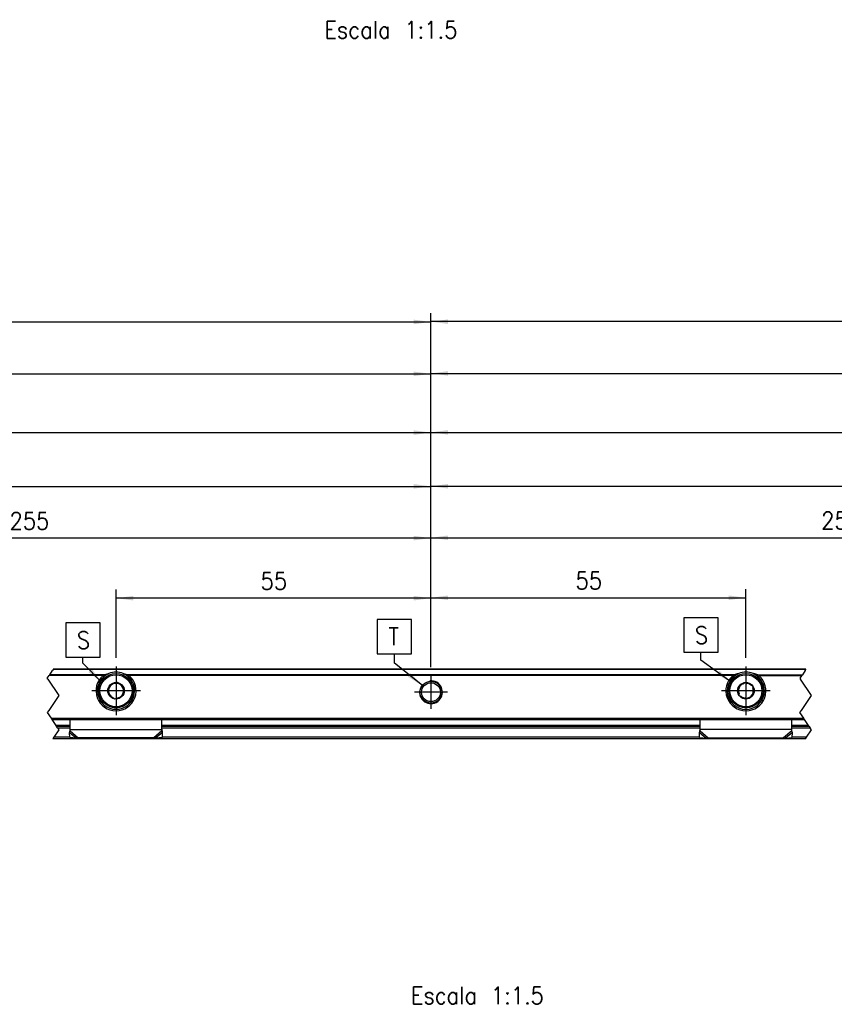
# Model space of a CAD drawing. Header units: millimetres. Extents: x -418 to 2750, y -1084 to 1393.
# Tile 18 of 74: x -20 to 75, y 187 to 302. Entities that reach past the tile are written whole.
import ezdxf

# ---------------------------------------------------------------- set-up
doc = ezdxf.new("R2010")
doc.units = ezdxf.units.MM
doc.linetypes.add('DOT_CENTER', pattern=[14, 12, -1, 0, -1])
doc.layers.add('1', color=7, linetype='Continuous')
doc.styles.add('CONVERTER_12', font='txt.shx', dxfattribs={"width": 0.9})
doc.dimstyles.new('ME10_DIM_46', dxfattribs={"dimtxt": 3, "dimasz": 3, "dimexe": 1.5, "dimexo": 1.5, "dimgap": 1.5, "dimtad": 1, "dimdsep": 46, "dimtxsty": 'CONVERTER_12', "dimsah": 1, "dimcen": 0.09, "dimclrd": 2, "dimclre": 2, "dimclrt": 2, "dimadec": 0, "dimazin": 0, "dimtfac": 1, "dimtdec": 4, "dimtix": 1, "dimtmove": 0, "dimatfit": 3, "dimfxl": 1, "dimtolj": 1, "dimtzin": 0, "dimarcsym": 0})
doc.dimstyles.new('ME10_DIM_47', dxfattribs={"dimtxt": 3, "dimasz": 3, "dimexe": 1.5, "dimexo": 1.5, "dimgap": 1.5, "dimtad": 1, "dimdsep": 46, "dimtxsty": 'CONVERTER_12', "dimsah": 1, "dimcen": 0.09, "dimclrd": 2, "dimclre": 2, "dimclrt": 2, "dimadec": 0, "dimazin": 0, "dimtfac": 1, "dimtdec": 4, "dimtix": 1, "dimtmove": 0, "dimatfit": 3, "dimfxl": 1, "dimtolj": 1, "dimtzin": 0, "dimarcsym": 0})
doc.dimstyles.new('ME10_DIM_48', dxfattribs={"dimtxt": 3, "dimasz": 3, "dimexe": 1.5, "dimexo": 1.5, "dimgap": 1.5, "dimtad": 1, "dimdsep": 46, "dimtxsty": 'CONVERTER_12', "dimsah": 1, "dimcen": 0.09, "dimclrd": 2, "dimclre": 2, "dimclrt": 2, "dimadec": 0, "dimazin": 0, "dimtfac": 1, "dimtdec": 4, "dimtix": 1, "dimtmove": 0, "dimatfit": 3, "dimfxl": 1, "dimtolj": 1, "dimtzin": 0, "dimarcsym": 0})
doc.dimstyles.new('ME10_DIM_49', dxfattribs={"dimtxt": 3, "dimasz": 3, "dimexe": 1.5, "dimexo": 1.5, "dimgap": 1.5, "dimtad": 1, "dimdsep": 46, "dimtxsty": 'CONVERTER_12', "dimsah": 1, "dimcen": 0.09, "dimclrd": 2, "dimclre": 2, "dimclrt": 2, "dimadec": 0, "dimazin": 0, "dimtfac": 1, "dimtdec": 4, "dimtix": 1, "dimtmove": 0, "dimatfit": 3, "dimfxl": 1, "dimtolj": 1, "dimtzin": 0, "dimarcsym": 0})
doc.dimstyles.new('ME10_DIM_50', dxfattribs={"dimtxt": 3, "dimasz": 3, "dimexe": 1.5, "dimexo": 1.5, "dimgap": 1.5, "dimtad": 1, "dimdsep": 46, "dimtxsty": 'CONVERTER_12', "dimsah": 1, "dimcen": 0.09, "dimclrd": 2, "dimclre": 2, "dimclrt": 2, "dimadec": 0, "dimazin": 0, "dimtfac": 1, "dimtdec": 4, "dimtix": 1, "dimtmove": 0, "dimatfit": 3, "dimfxl": 1, "dimtolj": 1, "dimtzin": 0, "dimarcsym": 0})
doc.dimstyles.new('ME10_DIM_51', dxfattribs={"dimtxt": 3, "dimasz": 3, "dimexe": 1.5, "dimexo": 1.5, "dimgap": 1.5, "dimtad": 1, "dimdsep": 46, "dimtxsty": 'CONVERTER_12', "dimsah": 1, "dimcen": 0.09, "dimclrd": 2, "dimclre": 2, "dimclrt": 2, "dimadec": 0, "dimazin": 0, "dimtfac": 1, "dimtdec": 4, "dimtix": 1, "dimtmove": 0, "dimatfit": 3, "dimfxl": 1, "dimtolj": 1, "dimtzin": 0, "dimarcsym": 0})
doc.dimstyles.new('ME10_DIM_52', dxfattribs={"dimtxt": 3, "dimasz": 3, "dimexe": 1.5, "dimexo": 1.5, "dimgap": 1.5, "dimtad": 1, "dimdsep": 46, "dimtxsty": 'CONVERTER_12', "dimsah": 1, "dimcen": 0.09, "dimclrd": 2, "dimclre": 2, "dimclrt": 2, "dimadec": 0, "dimazin": 0, "dimtfac": 1, "dimtdec": 4, "dimtix": 1, "dimtmove": 0, "dimatfit": 3, "dimfxl": 1, "dimtolj": 1, "dimtzin": 0, "dimarcsym": 0})
doc.dimstyles.new('ME10_DIM_53', dxfattribs={"dimtxt": 3, "dimasz": 3, "dimexe": 1.5, "dimexo": 1.5, "dimgap": 1.5, "dimtad": 1, "dimdsep": 46, "dimtxsty": 'CONVERTER_12', "dimsah": 1, "dimcen": 0.09, "dimclrd": 2, "dimclre": 2, "dimclrt": 2, "dimadec": 0, "dimazin": 0, "dimtfac": 1, "dimtdec": 4, "dimtix": 1, "dimtmove": 0, "dimatfit": 3, "dimfxl": 1, "dimtolj": 1, "dimtzin": 0, "dimarcsym": 0})
doc.dimstyles.new('ME10_DIM_56', dxfattribs={"dimtxt": 3, "dimasz": 3, "dimexe": 1.5, "dimexo": 1.5, "dimgap": 1.5, "dimtad": 1, "dimdsep": 46, "dimtxsty": 'CONVERTER_12', "dimsah": 1, "dimcen": 0.09, "dimclrd": 2, "dimclre": 2, "dimclrt": 2, "dimadec": 0, "dimazin": 0, "dimtfac": 1, "dimtdec": 4, "dimtix": 1, "dimtmove": 0, "dimatfit": 3, "dimfxl": 1, "dimtolj": 1, "dimtzin": 0, "dimarcsym": 0})
doc.dimstyles.new('ME10_DIM_57', dxfattribs={"dimtxt": 3, "dimasz": 3, "dimexe": 1.5, "dimexo": 1.5, "dimgap": 1.5, "dimtad": 1, "dimdsep": 46, "dimtxsty": 'CONVERTER_12', "dimsah": 1, "dimcen": 0.09, "dimclrd": 2, "dimclre": 2, "dimclrt": 2, "dimadec": 0, "dimazin": 0, "dimtfac": 1, "dimtdec": 4, "dimtix": 1, "dimtmove": 0, "dimatfit": 3, "dimfxl": 1, "dimtolj": 1, "dimtzin": 0, "dimarcsym": 0})
doc.dimstyles.new('ME10_DIM_59', dxfattribs={"dimtxt": 3, "dimasz": 3, "dimexe": 1.5, "dimexo": 1.5, "dimgap": 1.5, "dimtad": 1, "dimdsep": 46, "dimtxsty": 'CONVERTER_12', "dimsah": 1, "dimcen": 0.09, "dimclrd": 2, "dimclre": 2, "dimclrt": 2, "dimadec": 0, "dimazin": 0, "dimtfac": 1, "dimtdec": 4, "dimtix": 1, "dimtmove": 0, "dimatfit": 3, "dimfxl": 1, "dimtolj": 1, "dimtzin": 0, "dimarcsym": 0})
doc.dimstyles.new('ME10_DIM_60', dxfattribs={"dimtxt": 3, "dimasz": 3, "dimexe": 1.5, "dimexo": 1.5, "dimgap": 1.5, "dimtad": 1, "dimdsep": 46, "dimtxsty": 'CONVERTER_12', "dimsah": 1, "dimcen": 0.09, "dimclrd": 2, "dimclre": 2, "dimclrt": 2, "dimadec": 0, "dimazin": 0, "dimtfac": 1, "dimtdec": 4, "dimtix": 1, "dimtmove": 0, "dimatfit": 3, "dimfxl": 1, "dimtolj": 1, "dimtzin": 0, "dimarcsym": 0})
doc.dimstyles.get("Standard").update_dxf_attribs({"dimtxt": 0.18, "dimasz": 0.18, "dimexe": 0.18, "dimexo": 0.0625, "dimgap": 0.09, "dimtad": 0, "dimtih": 1, "dimtoh": 1, "dimdec": 4, "dimzin": 0, "dimdsep": 46, "dimtxsty": 'Standard', "dimcen": 0.09, "dimadec": 0, "dimazin": 0, "dimtfac": 1, "dimtdec": 4, "dimtofl": 0, "dimtmove": 0, "dimatfit": 3, "dimfxl": 1, "dimtolj": 1, "dimtzin": 0, "dimarcsym": 0})

# ---------------------------------------------------------------- blocks, each defined once
blk = doc.blocks.new('Front3', base_point=(-405.5850000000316, 563.3999999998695))
at = {"layer": '1', "color": 2, "insert": (34.41499999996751, 458.3144054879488), "char_height": 3, "attachment_point": 2, "line_spacing_factor": 1.20048019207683, "style": 'CONVERTER_12'}
blk.add_mtext('      \\PEscala 1:1.5', dxfattribs=at)
blk = doc.blocks.new('SOPORTE_SV2__51', base_point=(-493.085000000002, 326.9293942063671))
at = {"color": 2, "linetype": 'DOT_CENTER'}
for p, q in [((-24.57960905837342, 339.0120269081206), (-24.67388996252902, 338.8706055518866)), ((-24.54055662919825, 339.0706055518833), (-24.57960905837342, 339.0120269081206)), ((106.7650703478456, 338.8706055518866), (106.8593512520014, 339.0120269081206)), ((106.8593512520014, 339.0120269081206), (106.8984036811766, 339.0706055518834)), ((-25.58762699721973, 337.4999999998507), (-25.26245177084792, 337.9877628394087)), ((-25.50136403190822, 337.3706055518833), (-25.58762699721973, 337.4999999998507)), ((-25.50136403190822, 337.3706055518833), (-23.58762699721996, 334.4999999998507)), ((-25.16817086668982, 338.129184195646), (-25.26245177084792, 337.9877628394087)), ((-25.16817086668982, 338.129184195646), (-24.67388996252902, 338.8706055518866)), ((106.1765085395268, 337.9877628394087), (105.8513333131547, 337.4999999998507)), ((105.8513333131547, 337.4999999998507), (105.9375962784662, 337.3706055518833)), ((107.8513333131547, 334.4999999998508), (105.9375962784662, 337.3706055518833)), ((106.1765085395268, 337.9877628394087), (106.2707894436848, 338.129184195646)), ((106.7650703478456, 338.8706055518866), (106.2707894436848, 338.129184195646)), ((-23.58762699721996, 334.4999999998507), (-25.34055662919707, 331.8706055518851)), ((106.0984036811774, 331.870605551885), (107.8513333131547, 334.4999999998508)), ((-25.34055662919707, 331.8706055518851), (-25.58762699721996, 331.4999999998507)), ((-25.58762699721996, 331.4999999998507), (-24.93500375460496, 330.5210651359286)), ((-24.93500375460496, 330.5210651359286), (-24.80167042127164, 330.3210651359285)), ((-24.80167042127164, 330.3210651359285), (-24.10136403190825, 329.2706055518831)), ((105.8513333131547, 331.4999999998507), (106.0984036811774, 331.870605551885)), ((106.5039565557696, 330.5210651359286), (105.8513333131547, 331.4999999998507)), ((106.637289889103, 330.3210651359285), (106.5039565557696, 330.5210651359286)), ((107.3375962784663, 329.2706055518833), (106.637289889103, 330.3210651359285)), ((-24.10136403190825, 329.2706055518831), (-23.96803069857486, 329.0706055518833)), ((-23.77624787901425, 328.7829313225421), (-23.96803069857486, 329.0706055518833)), ((-23.77624787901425, 328.7829313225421), (-23.58762699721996, 328.4999999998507)), ((107.4709296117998, 329.0706055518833), (107.3375962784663, 329.2706055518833)), ((107.4709296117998, 329.0706055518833), (107.6627124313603, 328.7829313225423)), ((107.8513333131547, 328.4999999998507), (107.6627124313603, 328.7829313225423)), ((-24.44291470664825, 327.2170684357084), (-24.63469752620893, 326.9293942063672)), ((-23.58762699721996, 328.4999999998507), (-24.44291470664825, 327.2170684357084)), ((106.8042627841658, 326.9293942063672), (106.9960456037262, 327.2170684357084)), ((106.9960456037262, 327.2170684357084), (107.8513333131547, 328.4999999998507))]:
    blk.add_line(p, q, dxfattribs=at)
at = {"color": 3, "linetype": 'Continuous'}
for p, q in [((106.8593512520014, 339.0120269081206), (-24.57960905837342, 339.0120269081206)), ((-15.85133448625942, 337.9877628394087), (-25.26245177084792, 337.9877628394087)), ((-15.57378529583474, 338.1291841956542), (-25.16817086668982, 338.129184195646)), ((94.42621470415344, 338.129184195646), (-11.59621470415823, 338.129184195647)), ((94.14866551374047, 337.9877628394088), (-11.31866551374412, 337.9877628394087)), ((98.40378529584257, 338.129184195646), (106.2707894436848, 338.129184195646)), ((98.68133448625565, 337.9877628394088), (106.1765085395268, 337.9877628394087)), ((-13.22127526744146, 332.0910228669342), (-13.94872473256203, 332.0910228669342)), ((96.05127526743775, 332.0910228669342), (96.77872473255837, 332.0910228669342)), ((-24.93500375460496, 330.5210651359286), (106.5039565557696, 330.5210651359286)), ((-21.58500000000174, 329.2706055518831), (-24.10136403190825, 329.2706055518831)), ((-21.58500000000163, 328.7829313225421), (-23.77624787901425, 328.7829313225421)), ((88.41499999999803, 329.2706055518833), (-5.58500000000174, 329.2706055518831)), ((88.41499999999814, 328.7829313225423), (-5.58500000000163, 328.7829313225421)), ((107.3375962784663, 329.2706055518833), (104.414999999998, 329.2706055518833)), ((107.6627124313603, 328.7829313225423), (104.4149999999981, 328.7829313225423)), ((-21.67497016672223, 327.2170684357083), (-24.44291470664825, 327.2170684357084)), ((-21.69354316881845, 328.0303058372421), (-20.50147375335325, 327.0106522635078)), ((-21.58500000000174, 328.5792020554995), (-5.58500000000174, 328.5792020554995)), ((-21.58500000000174, 328.2919823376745), (-20.17078643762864, 327.0823146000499)), ((-5.58500000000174, 328.2919823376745), (-6.99921356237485, 327.0823146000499)), ((-5.47645683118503, 328.0303058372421), (-6.66852624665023, 327.0106522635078)), ((88.32502983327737, 327.2170684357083), (-5.49502983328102, 327.2170684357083)), ((88.30645683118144, 328.0303058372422), (89.49852624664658, 327.0106522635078)), ((104.414999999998, 328.5792020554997), (88.41499999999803, 328.5792020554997)), ((88.41499999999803, 328.2919823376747), (89.82921356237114, 327.0823146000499)), ((104.414999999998, 328.2919823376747), (103.000786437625, 327.0823146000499)), ((104.5235431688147, 328.0303058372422), (103.3314737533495, 327.0106522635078)), ((106.9960456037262, 327.2170684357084), (104.5049701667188, 327.2170684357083))]:
    blk.add_line(p, q, dxfattribs=at)
at = {"color": 7, "linetype": 'Continuous'}
for p, q in [((106.8984036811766, 339.0706055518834), (-24.54055662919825, 339.0706055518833)), ((-15.93218582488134, 337.5685420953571), (-15.57165077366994, 337.5685420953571)), ((-11.59834922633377, 337.5685420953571), (-11.23781417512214, 337.5685420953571)), ((94.42834922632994, 337.5685420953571), (94.06781417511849, 337.5685420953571)), ((98.76218582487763, 337.5685420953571), (98.40165077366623, 337.5685420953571)), ((-14.73440819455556, 336.1936428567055), (-14.78022432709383, 335.8319164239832)), ((-14.39823584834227, 336.334828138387), (-14.73440819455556, 336.1936428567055)), ((-13.40363161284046, 336.7525409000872), (-13.73980395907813, 336.6113556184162)), ((-13.11327539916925, 336.5319997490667), (-13.40363161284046, 336.7525409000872)), ((-12.25422341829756, 335.8795035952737), (-12.54457963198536, 336.1000447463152)), ((-12.30003955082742, 335.5177771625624), (-12.25422341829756, 335.8795035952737)), ((95.08422341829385, 335.8795035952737), (95.37457963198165, 336.1000447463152)), ((95.13003955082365, 335.5177771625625), (95.08422341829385, 335.8795035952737)), ((95.94327539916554, 336.5319997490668), (96.23363161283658, 336.7525409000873)), ((96.23363161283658, 336.7525409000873), (96.56980395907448, 336.6113556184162)), ((97.22823584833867, 336.334828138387), (97.56440819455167, 336.1936428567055)), ((97.56440819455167, 336.1936428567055), (97.61022432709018, 335.8319164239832)), ((-14.86996044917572, 335.1234339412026), (-14.91577658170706, 334.7617075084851)), ((-14.91577658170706, 334.7617075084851), (-14.62542036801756, 334.5411663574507)), ((-14.05672460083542, 334.1092113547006), (-13.76636838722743, 333.8886702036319)), ((-13.76636838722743, 333.8886702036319), (-13.43019604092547, 334.0298554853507)), ((-12.77176415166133, 334.3063829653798), (-12.43559180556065, 334.447568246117)), ((-12.43559180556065, 334.447568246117), (-12.38977567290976, 334.8092946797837)), ((95.26559180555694, 334.4475682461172), (95.21977567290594, 334.8092946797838)), ((95.60176415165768, 334.3063829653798), (95.26559180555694, 334.4475682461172)), ((96.59636838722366, 333.8886702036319), (96.26019604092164, 334.0298554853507)), ((96.88672460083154, 334.1092113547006), (96.59636838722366, 333.8886702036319)), ((97.74577658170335, 334.7617075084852), (97.45542036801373, 334.5411663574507)), ((97.69996044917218, 335.1234339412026), (97.74577658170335, 334.7617075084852)), ((-24.80167042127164, 330.3210651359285), (106.637289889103, 330.3210651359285)), ((-21.58500000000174, 328.6027986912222), (-21.58500000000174, 330.3210651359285)), ((-5.58500000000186, 328.6027986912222), (-5.58500000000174, 330.3210651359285)), ((88.41499999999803, 328.6027986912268), (88.41499999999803, 330.3210651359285)), ((104.414999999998, 328.5792020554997), (104.414999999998, 330.3210651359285)), ((-21.58500000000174, 329.0706055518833), (-23.96803069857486, 329.0706055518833)), ((-21.58500000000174, 328.5792020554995), (-21.58500000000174, 328.6027986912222)), ((88.41499999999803, 329.0706055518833), (-5.58500000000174, 329.0706055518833)), ((-5.58500000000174, 328.5792020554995), (-5.58500000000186, 328.6027986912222)), ((88.41499999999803, 328.5792020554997), (88.41499999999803, 328.6027986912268)), ((107.4709296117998, 329.0706055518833), (104.414999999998, 329.0706055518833)), ((106.8042627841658, 326.9293942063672), (-24.63469752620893, 326.9293942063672)), ((-21.64635940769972, 328.1996704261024), (-21.69354316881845, 328.0303058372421)), ((-21.67323377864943, 327.1410389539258), (-21.69354316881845, 328.0303058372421)), ((-20.50147375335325, 327.0106522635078), (-21.67323377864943, 327.1410389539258)), ((-21.58500000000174, 328.2919823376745), (-21.58500000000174, 328.5792020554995)), ((-6.99921356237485, 327.0823146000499), (-20.17078643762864, 327.0823146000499)), ((-5.49676622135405, 327.1410389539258), (-6.66852624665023, 327.0106522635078)), ((-5.58500000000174, 328.2919823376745), (-5.58500000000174, 328.5792020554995)), ((-5.47645683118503, 328.0303058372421), (-5.52364059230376, 328.1996704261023)), ((-5.49676622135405, 327.1410389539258), (-5.47645683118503, 328.0303058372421)), ((88.30645683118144, 328.0303058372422), (88.35364059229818, 328.1996704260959)), ((88.32676622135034, 327.1410389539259), (88.30645683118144, 328.0303058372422)), ((88.32676622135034, 327.1410389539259), (89.49852624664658, 327.0106522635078)), ((88.41499999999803, 328.2919823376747), (88.41499999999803, 328.5792020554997)), ((89.82921356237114, 327.0823146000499), (103.000786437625, 327.0823146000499)), ((103.3314737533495, 327.0106522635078), (104.5032337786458, 327.1410389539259)), ((104.414999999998, 328.2919823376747), (104.414999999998, 328.5792020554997)), ((104.5032337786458, 327.1410389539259), (104.5235431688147, 328.0303058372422))]:
    blk.add_line(p, q, dxfattribs=at)
for centre, radius in [((-13.58500000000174, 335.3206055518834), 2.99999999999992), ((96.41499999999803, 335.3206055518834), 2.999999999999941), ((-13.58500000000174, 335.3206055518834), 1.450000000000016), ((41.41500000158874, 335.0706053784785), 1.900000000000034), ((41.41500000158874, 335.0706053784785), 1.650000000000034), ((96.41499999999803, 335.3206055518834), 1.450000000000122), ((-13.58500000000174, 335.3206055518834), 0.0499999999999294), ((96.41499999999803, 335.3206055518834), 0.0499999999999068)]:
    blk.add_circle(centre, radius, dxfattribs=at)
at = {"color": 3, "linetype": 'Continuous'}
for centre, radius in [((-13.58500000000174, 335.3206055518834), 2.799999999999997), ((96.41499999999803, 335.3206055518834), 2.799999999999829)]:
    blk.add_circle(centre, radius, dxfattribs=at)
at = {"color": 7, "linetype": 'Continuous'}
for centre, radius, start, end in [((-13.58500000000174, 335.3206055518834), 3.500000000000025, 130.3551916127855, 49.64480838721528), ((-13.58500000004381, 335.3206055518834), 3.249999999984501, 112.6198649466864, 67.3801350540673), ((-13.58500000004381, 335.3206055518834), 3.249999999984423, 67.3801350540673, 112.6198649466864), ((96.41499999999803, 335.3206055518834), 3.500000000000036, 130.3551916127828, 49.64480838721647), ((96.4150000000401, 335.3206055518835), 3.249999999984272, 112.6198649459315, 67.38013505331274), ((96.4150000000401, 335.3206055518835), 3.249999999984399, 67.38013505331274, 112.6198649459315), ((-13.58500000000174, 335.3206055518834), 1.300000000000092, 156.8390079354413, 188.7237451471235), ((-13.58500000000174, 335.3206055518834), 1.300000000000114, 128.7237451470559, 156.8390079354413), ((-13.58500000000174, 335.3206055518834), 1.300000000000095, 96.83900793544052, 128.7237451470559), ((-13.58500000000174, 335.3206055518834), 1.300000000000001, 68.72374514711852, 96.83900793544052), ((-13.58500000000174, 335.3206055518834), 1.299999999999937, 36.839007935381, 68.72374514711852), ((-13.58500000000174, 335.3206055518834), 1.300000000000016, 8.72374514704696, 36.839007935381), ((-13.58500000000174, 335.3206055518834), 1.299999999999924, 336.8390079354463, 8.72374514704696), ((96.41499999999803, 335.3206055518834), 1.300000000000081, 171.276254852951, 203.1609920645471), ((96.41499999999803, 335.3206055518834), 1.299999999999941, 143.1609920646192, 171.276254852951), ((96.41499999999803, 335.3206055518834), 1.300000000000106, 111.2762548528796, 143.1609920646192), ((96.41499999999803, 335.3206055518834), 1.300000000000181, 51.27625485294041, 83.16099206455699), ((96.41499999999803, 335.3206055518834), 1.300000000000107, 351.2762548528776, 23.16099206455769), ((-13.58500000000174, 335.3206055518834), 1.299999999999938, 188.7237451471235, 216.8390079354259), ((-13.58500000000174, 335.3206055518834), 1.3, 216.8390079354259, 248.7237451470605), ((-13.58500000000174, 335.3206055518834), 1.299999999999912, 276.8390079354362, 308.7237451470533), ((-13.58500000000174, 335.3206055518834), 1.299999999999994, 308.7237451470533, 336.8390079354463), ((96.41499999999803, 335.3206055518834), 1.299999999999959, 231.2762548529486, 263.1609920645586), ((96.41499999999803, 335.3206055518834), 1.299999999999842, 291.2762548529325, 323.1609920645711), ((96.41499999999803, 335.3206055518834), 1.299999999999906, 323.1609920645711, 351.2762548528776)]:
    blk.add_arc(centre, radius, start, end, dxfattribs=at)
for points, knots in [([(-15.85133448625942, 337.9877628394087), (-15.83190856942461, 338.0026868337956), (-15.78996687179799, 338.0349085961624), (-15.72397957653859, 338.0700303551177), (-15.65104563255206, 338.1028758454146), (-15.6021574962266, 338.1195230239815), (-15.57378529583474, 338.1291841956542)], [0, 0, 0, 0, 0.0733847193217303, 0.1584418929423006, 0.2234096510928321, 0.313255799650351, 0.313255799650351, 0.313255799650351, 0.313255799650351]), ([(-15.57378529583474, 338.1291841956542), (-15.51318103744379, 338.1479681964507), (-15.39257491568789, 338.1853494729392), (-15.20867167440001, 338.235480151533), (-15.02315288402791, 338.281352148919), (-14.89758858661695, 338.3075480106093), (-14.83499999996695, 338.3206055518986)], [0, 0, 0, 0, 0.1903325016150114, 0.3787731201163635, 0.5717532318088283, 0.7635470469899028, 0.7635470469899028, 0.7635470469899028, 0.7635470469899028]), ([(-12.33500000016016, 338.320605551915), (-12.27254609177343, 338.3075772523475), (-12.14722870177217, 338.2814351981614), (-11.96176774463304, 338.2355953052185), (-11.77772772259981, 338.185441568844), (-11.65687994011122, 338.1479865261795), (-11.59621470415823, 338.129184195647)], [0, 0, 0, 0, 0.1913804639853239, 0.3840160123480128, 0.5730235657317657, 0.7635470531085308, 0.7635470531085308, 0.7635470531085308, 0.7635470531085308]), ([(-11.59621470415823, 338.129184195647), (-11.5711377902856, 338.120688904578), (-11.52225315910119, 338.1041282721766), (-11.46173654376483, 338.077409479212), (-11.41603543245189, 338.0538033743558), (-11.38137147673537, 338.0334860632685), (-11.34923425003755, 338.0123958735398), (-11.32854283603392, 337.9957222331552), (-11.31866551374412, 337.9877628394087)], [0, 0, 0, 0, 0.0793997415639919, 0.154780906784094, 0.1981757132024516, 0.2336515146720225, 0.2752957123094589, 0.3133325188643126, 0.3133325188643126, 0.3133325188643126, 0.3133325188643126]), ([(94.42621470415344, 338.129184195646), (94.39785984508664, 338.1195156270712), (94.34900029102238, 338.1028552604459), (94.28951096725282, 338.0761988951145), (94.24686775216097, 338.0542543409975), (94.21115578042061, 338.0334212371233), (94.17827678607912, 338.0117242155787), (94.15762115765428, 337.9950097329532), (94.14866551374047, 337.9877628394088)], [0, 0, 0, 0, 0.089823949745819, 0.1547797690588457, 0.195341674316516, 0.2336504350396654, 0.2787841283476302, 0.3133313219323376, 0.3133313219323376, 0.3133313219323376, 0.3133313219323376]), ([(95.16500000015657, 338.320605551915), (95.10254609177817, 338.3075772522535), (94.97722870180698, 338.2814351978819), (94.79176646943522, 338.2355949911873), (94.60772646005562, 338.1854412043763), (94.48687868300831, 338.1479861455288), (94.42621470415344, 338.129184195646)], [0, 0, 0, 0, 0.1913804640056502, 0.3840160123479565, 0.573027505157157, 0.7635470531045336, 0.7635470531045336, 0.7635470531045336, 0.7635470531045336]), ([(98.40378529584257, 338.129184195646), (98.34318092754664, 338.1479682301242), (98.22257480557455, 338.1853495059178), (98.03867674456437, 338.2354787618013), (97.85315812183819, 338.2813509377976), (97.72759383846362, 338.3075468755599), (97.66499999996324, 338.3206055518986)], [0, 0, 0, 0, 0.1903328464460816, 0.3787731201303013, 0.5717371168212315, 0.7635470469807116, 0.7635470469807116, 0.7635470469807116, 0.7635470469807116]), ([(98.68133448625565, 337.9877628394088), (98.67146125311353, 337.9957190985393), (98.65077872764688, 338.0123859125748), (98.61865201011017, 338.0334713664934), (98.58399414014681, 338.0537868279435), (98.53520393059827, 338.0789936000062), (98.47451045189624, 338.1053885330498), (98.42558860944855, 338.1218484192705), (98.40378529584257, 338.129184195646)], [0, 0, 0, 0, 0.0380213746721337, 0.0796474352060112, 0.1151228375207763, 0.1585174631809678, 0.244333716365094, 0.3133300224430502, 0.3133300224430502, 0.3133300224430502, 0.3133300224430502]), ([(-21.64635940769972, 328.1996704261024), (-21.63658322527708, 328.2369944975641), (-21.61879063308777, 328.3049241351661), (-21.60002731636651, 328.4073981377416), (-21.58756194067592, 328.5044759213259), (-21.5858388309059, 328.5706056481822), (-21.58500000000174, 328.6027986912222)], [0, 0, 0, 0, 0.1157035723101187, 0.2105799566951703, 0.3123663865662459, 0.4089231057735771, 0.4089231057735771, 0.4089231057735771, 0.4089231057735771]), ([(-5.585000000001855, 328.6027986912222), (-5.584278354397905, 328.5731137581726), (-5.582670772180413, 328.5069864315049), (-5.570080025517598, 328.4070442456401), (-5.550587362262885, 328.3021467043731), (-5.532730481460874, 328.2342384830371), (-5.523640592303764, 328.1996704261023)], [0, 0, 0, 0, 0.0890373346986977, 0.1983430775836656, 0.3017293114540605, 0.4089231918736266, 0.4089231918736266, 0.4089231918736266, 0.4089231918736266]), ([(88.35364059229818, 328.1996704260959), (88.3622132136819, 328.2321691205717), (88.38012163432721, 328.3000597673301), (88.39897157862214, 328.4004761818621), (88.41224320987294, 328.5024480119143), (88.4140599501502, 328.568579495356), (88.41499999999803, 328.6027986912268)], [0, 0, 0, 0, 0.1008026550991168, 0.210579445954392, 0.3062909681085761, 0.4089213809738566, 0.4089213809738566, 0.4089213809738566, 0.4089213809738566]), ([(-21.69354316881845, 328.0303058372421), (-21.68476088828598, 328.0504895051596), (-21.6667166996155, 328.0919591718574), (-21.63980778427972, 328.1557759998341), (-21.61226021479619, 328.2227614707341), (-21.59422710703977, 328.268552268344), (-21.58500000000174, 328.2919823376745)], [0, 0, 0, 0, 0.0660342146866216, 0.1356748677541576, 0.2077705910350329, 0.2833140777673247, 0.2833140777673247, 0.2833140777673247, 0.2833140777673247]), ([(-20.17078643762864, 327.0823146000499), (-20.19951949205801, 327.0743897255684), (-20.25463850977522, 327.0591873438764), (-20.33868303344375, 327.0396322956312), (-20.42012512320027, 327.0231531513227), (-20.475183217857, 327.014692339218), (-20.50147375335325, 327.0106522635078)], [0, 0, 0, 0, 0.0894085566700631, 0.1715136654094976, 0.2588191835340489, 0.3386072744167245, 0.3386072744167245, 0.3386072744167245, 0.3386072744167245]), ([(-6.668526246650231, 327.0106522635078), (-6.696049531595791, 327.0148942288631), (-6.751104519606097, 327.0233794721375), (-6.832532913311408, 327.0399165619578), (-6.915361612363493, 327.0591870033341), (-6.970480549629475, 327.0743896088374), (-6.999213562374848, 327.0823146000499)], [0, 0, 0, 0, 0.083534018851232, 0.1670935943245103, 0.2491987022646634, 0.3386072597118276, 0.3386072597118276, 0.3386072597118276, 0.3386072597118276]), ([(-5.476456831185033, 328.0303058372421), (-5.485239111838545, 328.0504895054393), (-5.503283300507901, 328.0919591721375), (-5.530192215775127, 328.1557759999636), (-5.55773978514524, 328.2227614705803), (-5.575772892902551, 328.2685522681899), (-5.585000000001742, 328.2919823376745)], [0, 0, 0, 0, 0.0660342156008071, 0.135674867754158, 0.2077705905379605, 0.2833140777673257, 0.2833140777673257, 0.2833140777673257, 0.2833140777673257]), ([(88.30645683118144, 328.0303058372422), (88.31523911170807, 328.0504895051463), (88.3332833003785, 328.091959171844), (88.36019221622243, 328.1557760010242), (88.38773978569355, 328.2227614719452), (88.40577289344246, 328.268552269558), (88.41499999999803, 328.2919823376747)], [0, 0, 0, 0, 0.0660342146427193, 0.1356748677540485, 0.2077705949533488, 0.2833140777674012, 0.2833140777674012, 0.2833140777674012, 0.2833140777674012]), ([(89.49852624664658, 327.0106522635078), (89.5260495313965, 327.0148942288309), (89.58110451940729, 327.0233794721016), (89.66253291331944, 327.039916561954), (89.74536161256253, 327.0591870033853), (89.80048054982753, 327.0743896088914), (89.82921356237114, 327.0823146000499)], [0, 0, 0, 0, 0.0835340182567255, 0.1670935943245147, 0.2491987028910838, 0.3386072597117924, 0.3386072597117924, 0.3386072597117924, 0.3386072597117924]), ([(103.000786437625, 327.0823146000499), (103.029519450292, 327.0743896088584), (103.0846383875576, 327.0591870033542), (103.1674670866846, 327.0399165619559), (103.2488954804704, 327.0233794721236), (103.3039504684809, 327.0148942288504), (103.3314737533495, 327.0106522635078)], [0, 0, 0, 0, 0.0894085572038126, 0.1715136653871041, 0.2550732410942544, 0.3386072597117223, 0.3386072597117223, 0.3386072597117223, 0.3386072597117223]), ([(104.5235431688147, 328.0303058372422), (104.5147608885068, 328.0504895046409), (104.4967166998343, 328.0919591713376), (104.469807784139, 328.1557760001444), (104.4422602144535, 328.2227614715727), (104.4242271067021, 328.2685522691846), (104.414999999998, 328.2919823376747)], [0, 0, 0, 0, 0.0660342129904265, 0.1356748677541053, 0.207770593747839, 0.283314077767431, 0.283314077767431, 0.283314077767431, 0.283314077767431])]:
    blk.add_open_spline(points, degree=3, knots=knots, dxfattribs=at)
at = {"layer": '1', "color": 2, "linetype": 'DOT_CENTER'}
for p, q in [((-13.58500000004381, 339.5706055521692), (-13.58500000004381, 331.0706055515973)), ((96.4150000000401, 339.5706055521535), (96.4150000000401, 331.0706055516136)), ((96.41499999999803, 339.3206055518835), (96.41499999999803, 331.3206055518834)), ((41.41500000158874, 337.9706053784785), (41.41500000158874, 332.1706053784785)), ((-9.33499999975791, 335.3206055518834), (-17.83500000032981, 335.3206055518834)), ((44.31500000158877, 335.0706053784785), (38.5150000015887, 335.0706053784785)), ((100.6650000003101, 335.3206055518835), (92.16499999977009, 335.3206055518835)), ((100.4149999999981, 335.3206055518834), (92.41499999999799, 335.3206055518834))]:
    blk.add_line(p, q, dxfattribs=at)
at = {"layer": '1', "color": 30, "linetype": 'Continuous'}
blk.add_arc((41.41500000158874, 335.0706053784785), 2.000000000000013, 175.0000000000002, 94.99999999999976, dxfattribs=at)
blk.add_arc((41.41500000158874, 335.0706053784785), 2.000000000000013, 175.0000000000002, 94.99999999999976, dxfattribs=at)
blk = doc.blocks.new('*D110')
at = {"layer": '1', "color": 2, "linetype": 'Continuous'}
for p, q in [((-285.5850000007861, 341.0706055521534), (-285.5850000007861, 381.9288303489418)), ((41.41500000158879, 339.4706053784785), (41.41500000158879, 381.9288303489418)), ((-285.5850000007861, 380.4288303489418), (41.41500000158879, 380.4288303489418))]:
    blk.add_line(p, q, dxfattribs=at)
at = {"layer": '1', "color": 2}
for points in [[(-282.5850000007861, 380.823787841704), (-282.5850000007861, 380.0338728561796), (-285.5850000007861, 380.4288303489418)], [(38.41500000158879, 380.0338728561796), (38.41500000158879, 380.823787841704), (41.41500000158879, 380.4288303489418)]]:
    blk.add_solid(points, dxfattribs=at)
at = {"layer": '1', "color": 2, "insert": (-125.6849999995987, 381.9288303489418), "char_height": 3, "attachment_point": 7, "rotation": 0.00013888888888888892, "line_spacing_factor": 0.60024009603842, "style": 'CONVERTER_12'}
blk.add_mtext('655', dxfattribs=at)
blk = doc.blocks.new('*D111')
at = {"layer": '1', "color": 2, "linetype": 'Continuous'}
for p, q in [((41.41500000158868, 339.4706053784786), (41.41500000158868, 401.3096218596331)), ((499.415000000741, 341.0706055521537), (499.415000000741, 401.3096218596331)), ((499.415000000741, 399.8096218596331), (41.41500000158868, 399.8096218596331))]:
    blk.add_line(p, q, dxfattribs=at)
at = {"layer": '1', "color": 2}
for points in [[(44.41500000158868, 400.2045793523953), (44.41500000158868, 399.414664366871), (41.41500000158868, 399.8096218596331)], [(496.415000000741, 399.414664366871), (496.415000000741, 400.2045793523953), (499.415000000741, 399.8096218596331)]]:
    blk.add_solid(points, dxfattribs=at)
at = {"layer": '1', "color": 2, "insert": (256.8405896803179, 401.3096218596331), "char_height": 3, "attachment_point": 7, "rotation": 0.00013888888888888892, "line_spacing_factor": 0.60024009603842, "style": 'CONVERTER_12'}
blk.add_mtext('1010', dxfattribs=at)
blk = doc.blocks.new('*D112')
at = {"layer": '1', "color": 2, "linetype": 'Continuous'}
for p, q in [((-195.5850000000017, 341.0706055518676), (-195.5850000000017, 372.5367265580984)), ((41.41500000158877, 339.4706053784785), (41.41500000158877, 372.5367265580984)), ((-195.5850000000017, 371.0367265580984), (41.41500000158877, 371.0367265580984))]:
    blk.add_line(p, q, dxfattribs=at)
at = {"layer": '1', "color": 2}
for points in [[(-192.5850000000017, 371.4316840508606), (-192.5850000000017, 370.6417690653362), (-195.5850000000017, 371.0367265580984)], [(38.41500000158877, 370.6417690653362), (38.41500000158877, 371.4316840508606), (41.41500000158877, 371.0367265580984)]]:
    blk.add_solid(points, dxfattribs=at)
at = {"layer": '1', "color": 2, "insert": (-85.36606913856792, 372.5367265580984), "char_height": 3, "attachment_point": 7, "rotation": 0.00013888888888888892, "line_spacing_factor": 0.60024009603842, "style": 'CONVERTER_12'}
blk.add_mtext('455', dxfattribs=at)
blk = doc.blocks.new('*D113')
at = {"layer": '1', "color": 2, "linetype": 'Continuous'}
for p, q in [((41.41500000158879, 339.4706053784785), (41.41500000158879, 392.2691928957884)), ((465.4149999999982, 341.0706055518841), (465.4149999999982, 392.2691928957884)), ((41.41500000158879, 390.7691928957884), (465.4149999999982, 390.7691928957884))]:
    blk.add_line(p, q, dxfattribs=at)
at = {"layer": '1', "color": 2}
for points in [[(44.41500000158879, 391.1641503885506), (44.41500000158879, 390.3742354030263), (41.41500000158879, 390.7691928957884)], [(462.4149999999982, 390.3742354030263), (462.4149999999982, 391.1641503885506), (465.4149999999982, 390.7691928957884)]]:
    blk.add_solid(points, dxfattribs=at)
at = {"layer": '1', "color": 2, "insert": (235.4011592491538, 392.2691928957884), "char_height": 3, "attachment_point": 7, "rotation": 0.00013888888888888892, "line_spacing_factor": 0.60024009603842, "style": 'CONVERTER_12'}
blk.add_mtext('855', dxfattribs=at)
blk = doc.blocks.new('*D114')
at = {"layer": '1', "color": 2, "linetype": 'Continuous'}
for p, q in [((-430.5850000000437, 341.0706055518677), (-430.5850000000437, 401.2620180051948)), ((41.41500000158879, 339.4706053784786), (41.41500000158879, 401.2620180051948)), ((-430.5850000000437, 399.7620180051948), (41.41500000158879, 399.7620180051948))]:
    blk.add_line(p, q, dxfattribs=at)
at = {"layer": '1', "color": 2}
for points in [[(-427.5850000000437, 400.156975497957), (-427.5850000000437, 399.3670605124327), (-430.5850000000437, 399.7620180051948)], [(38.41500000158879, 399.3670605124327), (38.41500000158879, 400.156975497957), (41.41500000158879, 399.7620180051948)]]:
    blk.add_solid(points, dxfattribs=at)
at = {"layer": '1', "color": 2, "insert": (-214.7070806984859, 401.2620180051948), "char_height": 3, "attachment_point": 7, "rotation": 0.00013888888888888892, "line_spacing_factor": 0.60024009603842, "style": 'CONVERTER_12'}
blk.add_mtext('1010', dxfattribs=at)
blk = doc.blocks.new('*D115')
at = {"layer": '1', "color": 2, "linetype": 'Continuous'}
for p, q in [((41.41500000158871, 339.4706053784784), (41.41500000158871, 381.9686366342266)), ((375.4150000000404, 341.0706055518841), (375.4150000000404, 381.9686366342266)), ((41.41500000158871, 380.4686366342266), (375.4150000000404, 380.4686366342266))]:
    blk.add_line(p, q, dxfattribs=at)
at = {"layer": '1', "color": 2}
for points in [[(44.41500000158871, 380.8635941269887), (44.41500000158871, 380.0736791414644), (41.41500000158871, 380.4686366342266)], [(372.4150000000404, 380.0736791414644), (372.4150000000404, 380.8635941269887), (375.4150000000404, 380.4686366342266)]]:
    blk.add_solid(points, dxfattribs=at)
at = {"layer": '1', "color": 2, "insert": (184.2257334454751, 381.9686366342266), "char_height": 3, "attachment_point": 7, "rotation": 0.00013888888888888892, "line_spacing_factor": 0.60024009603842, "style": 'CONVERTER_12'}
blk.add_mtext('655', dxfattribs=at)
blk = doc.blocks.new('*D116')
at = {"layer": '1', "color": 2, "linetype": 'Continuous'}
for p, q in [((-13.58500000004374, 341.0706055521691), (-13.58500000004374, 352.9928436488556)), ((41.41500000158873, 339.4706053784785), (41.41500000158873, 352.9928436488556)), ((41.41500000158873, 351.4928436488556), (-13.58500000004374, 351.4928436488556))]:
    blk.add_line(p, q, dxfattribs=at)
at = {"layer": '1', "color": 2}
for points in [[(-10.58500000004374, 351.8878011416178), (-10.58500000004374, 351.0978861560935), (-13.58500000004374, 351.4928436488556)], [(38.41500000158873, 351.0978861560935), (38.41500000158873, 351.8878011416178), (41.41500000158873, 351.4928436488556)]]:
    blk.add_solid(points, dxfattribs=at)
at = {"layer": '1', "color": 2, "insert": (11.66500000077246, 352.9928436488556), "char_height": 3, "attachment_point": 7, "rotation": 0.00013888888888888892, "line_spacing_factor": 0.60024009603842, "style": 'CONVERTER_12'}
blk.add_mtext('55', dxfattribs=at)
blk = doc.blocks.new('*D117')
at = {"layer": '1', "color": 2, "linetype": 'Continuous'}
for p, q in [((41.41500000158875, 339.4706053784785), (41.41500000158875, 353.073021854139)), ((96.4150000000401, 341.0706055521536), (96.4150000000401, 353.073021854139)), ((41.41500000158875, 351.573021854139), (96.4150000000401, 351.573021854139))]:
    blk.add_line(p, q, dxfattribs=at)
at = {"layer": '1', "color": 2}
for points in [[(44.41500000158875, 351.9679793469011), (44.41500000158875, 351.1780643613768), (41.41500000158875, 351.573021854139)], [(93.4150000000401, 351.1780643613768), (93.4150000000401, 351.9679793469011), (96.4150000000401, 351.573021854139)]]:
    blk.add_solid(points, dxfattribs=at)
at = {"layer": '1', "color": 2, "insert": (66.66500000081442, 353.073021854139), "char_height": 3, "attachment_point": 7, "rotation": 0.00013888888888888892, "line_spacing_factor": 0.60024009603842, "style": 'CONVERTER_12'}
blk.add_mtext('55', dxfattribs=at)
blk = doc.blocks.new('*D120')
at = {"layer": '1', "color": 2, "linetype": 'Continuous'}
for p, q in [((-376.5850000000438, 341.0706055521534), (-376.5850000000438, 392.1950239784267)), ((-376.5850000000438, 390.6950239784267), (41.41500000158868, 390.6950239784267)), ((41.41500000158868, 339.4706053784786), (41.41500000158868, 392.1950239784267))]:
    blk.add_line(p, q, dxfattribs=at)
at = {"layer": '1', "color": 2}
for points in [[(-373.5850000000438, 391.0899814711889), (-373.5850000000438, 390.3000664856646), (-376.5850000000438, 390.6950239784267)], [(38.41500000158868, 390.3000664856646), (38.41500000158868, 391.0899814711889), (41.41500000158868, 390.6950239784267)]]:
    blk.add_solid(points, dxfattribs=at)
at = {"layer": '1', "color": 2, "insert": (-183.16701403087, 392.1950239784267), "char_height": 3, "attachment_point": 7, "rotation": 0.00013888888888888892, "line_spacing_factor": 0.60024009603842, "style": 'CONVERTER_12'}
blk.add_mtext('855', dxfattribs=at)
blk = doc.blocks.new('*D121')
at = {"layer": '1', "color": 2, "linetype": 'Continuous'}
for p, q in [((-104.5850000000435, 341.0706055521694), (-104.5850000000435, 363.4928436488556)), ((41.41500000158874, 339.4706053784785), (41.41500000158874, 363.4928436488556)), ((41.41500000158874, 361.9928436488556), (-104.5850000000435, 361.9928436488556))]:
    blk.add_line(p, q, dxfattribs=at)
at = {"layer": '1', "color": 2}
for points in [[(-101.5850000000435, 362.3878011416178), (-101.5850000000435, 361.5978861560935), (-104.5850000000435, 361.9928436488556)], [(38.41500000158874, 361.5978861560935), (38.41500000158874, 362.3878011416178), (41.41500000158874, 361.9928436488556)]]:
    blk.add_solid(points, dxfattribs=at)
at = {"layer": '1', "color": 2, "insert": (-32.18499999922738, 363.4928436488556), "char_height": 3, "attachment_point": 7, "rotation": 0.00013888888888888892, "line_spacing_factor": 0.60024009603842, "style": 'CONVERTER_12'}
blk.add_mtext('255', dxfattribs=at)
blk = doc.blocks.new('*D123')
at = {"layer": '1', "color": 2, "linetype": 'Continuous'}
for p, q in [((41.41500000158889, 339.4706053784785), (41.41500000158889, 372.5471727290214)), ((280.4150000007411, 341.0706055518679), (280.4150000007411, 372.5471727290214)), ((41.41500000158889, 371.0471727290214), (280.4150000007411, 371.0471727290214))]:
    blk.add_line(p, q, dxfattribs=at)
at = {"layer": '1', "color": 2}
for points in [[(44.41500000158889, 371.4421302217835), (44.41500000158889, 370.6522152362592), (41.41500000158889, 371.0471727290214)], [(277.4150000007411, 370.6522152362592), (277.4150000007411, 371.4421302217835), (280.4150000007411, 371.0471727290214)]]:
    blk.add_solid(points, dxfattribs=at)
at = {"layer": '1', "color": 2, "insert": (145.9120315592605, 372.5471727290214), "char_height": 3, "attachment_point": 7, "rotation": 0.00013888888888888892, "line_spacing_factor": 0.60024009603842, "style": 'CONVERTER_12'}
blk.add_mtext('455', dxfattribs=at)
blk = doc.blocks.new('*D124')
at = {"layer": '1', "color": 2, "linetype": 'Continuous'}
for p, q in [((41.41500000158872, 339.4706053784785), (41.41500000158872, 363.5561712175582)), ((188.4150000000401, 341.0706055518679), (188.4150000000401, 363.5561712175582)), ((41.41500000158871, 362.0561712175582), (188.4150000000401, 362.0561712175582))]:
    blk.add_line(p, q, dxfattribs=at)
at = {"layer": '1', "color": 2}
for points in [[(44.41500000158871, 362.4511287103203), (44.41500000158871, 361.661213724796), (41.41500000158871, 362.0561712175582)], [(185.4150000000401, 361.661213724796), (185.4150000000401, 362.4511287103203), (188.4150000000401, 362.0561712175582)]]:
    blk.add_solid(points, dxfattribs=at)
at = {"layer": '1', "color": 2, "insert": (109.553607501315, 363.5561712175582), "char_height": 3, "attachment_point": 7, "rotation": 0.00013888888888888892, "line_spacing_factor": 0.60024009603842, "style": 'CONVERTER_12'}
blk.add_mtext('255', dxfattribs=at)
blk = doc.blocks.new('Top1', base_point=(-405.5850000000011, 332.9999999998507))
at = {"layer": '1', "color": 2}
for points in [[(32.02951801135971, 347.78646110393), (32.02951801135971, 341.78646110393), (38.02951801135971, 341.78646110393), (38.02951801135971, 347.78646110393)], [(85.56981178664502, 348.044803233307), (85.56981178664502, 342.044803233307), (91.56981178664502, 342.044803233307), (91.56981178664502, 348.044803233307)], [(-22.36698980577, 347.1693034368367), (-22.36698980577, 341.1693034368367), (-16.36698980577, 341.1693034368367), (-16.36698980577, 347.1693034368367)]]:
    blk.add_lwpolyline(points, close=True, dxfattribs=at)
for points in [[(-18.38520076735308, 338.5956095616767), (-17.81941546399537, 339.1468378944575), (-16.00881067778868, 336.7224407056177)], [(37.32423324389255, 337.8014117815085), (37.81854932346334, 338.4175426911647), (39.91138072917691, 336.2321255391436)], [(91.33138687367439, 338.1646441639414), (91.79360508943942, 338.8052064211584), (93.99527268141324, 336.729477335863)]]:
    blk.add_solid(points, dxfattribs=at)
blk.add_blockref('SOPORTE_SV2__51', (-493.085000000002, 326.9293942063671))
at = {"layer": '1', "color": 2, "style": 'CONVERTER_12', "width": 0.9}
for s, p in [('T', (33.97951801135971, 343.28646110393)), ('S', (87.51981178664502, 343.544803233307)), ('S', (-20.41698980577, 342.6693034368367))]:
    blk.add_text(s, height=3, dxfattribs=at).set_placement(p)
at = {"layer": '1', "color": 2, "insert": (49.52358414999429, 289.5934071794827), "char_height": 3, "attachment_point": 2, "line_spacing_factor": 1.20048019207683, "style": 'CONVERTER_12'}
blk.add_mtext('      \\PEscala 1:1.5', dxfattribs=at)
at = {"layer": '1'}
for base, p1, p2, dimstyle, picture, middle in [((-430.5850000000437, 399.7620180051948), (41.41500000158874, 337.9706053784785), (-430.5850000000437, 339.5706055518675), 'ME10_DIM_50', '*D114', (-210.6570806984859, 402.7620180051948)), ((499.415000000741, 399.8096218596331), (41.41500000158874, 337.9706053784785), (499.415000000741, 339.5706055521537), 'ME10_DIM_47', '*D111', (260.8905896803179, 402.8096218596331)), ((-376.5850000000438, 390.6950239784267), (41.41500000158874, 337.9706053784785), (-376.5850000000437, 339.5706055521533), 'ME10_DIM_56', '*D120', (-179.56701403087, 393.6950239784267)), ((41.41500000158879, 390.7691928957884), (465.4149999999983, 339.5706055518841), (41.41500000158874, 337.9706053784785), 'ME10_DIM_49', '*D113', (239.0011592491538, 393.7691928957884)), ((-285.5850000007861, 380.4288303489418), (41.41500000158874, 337.9706053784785), (-285.5850000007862, 339.5706055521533), 'ME10_DIM_46', '*D110', (-122.0849999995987, 383.4288303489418)), ((41.41500000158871, 380.4686366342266), (375.4150000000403, 339.5706055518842), (41.41500000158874, 337.9706053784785), 'ME10_DIM_51', '*D115', (187.8257334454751, 383.4686366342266)), ((-195.5850000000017, 371.0367265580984), (41.41500000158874, 337.9706053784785), (-195.5850000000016, 339.5706055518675), 'ME10_DIM_48', '*D112', (-81.76606913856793, 374.0367265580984)), ((41.41500000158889, 371.0471727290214), (280.415000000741, 339.570605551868), (41.41500000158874, 337.9706053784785), 'ME10_DIM_59', '*D123', (149.5120315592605, 374.0471727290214)), ((41.41500000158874, 361.9928436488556), (-104.5850000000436, 339.5706055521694), (41.41500000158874, 337.9706053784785), 'ME10_DIM_57', '*D121', (-28.58499999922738, 364.9928436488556)), ((41.41500000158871, 362.0561712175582), (188.4150000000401, 339.5706055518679), (41.41500000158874, 337.9706053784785), 'ME10_DIM_60', '*D124', (113.153607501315, 365.0561712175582)), ((41.41500000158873, 351.4928436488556), (-13.58500000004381, 339.5706055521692), (41.41500000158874, 337.9706053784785), 'ME10_DIM_52', '*D116', (13.91500000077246, 354.4928436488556)), ((41.41500000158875, 351.573021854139), (96.41500000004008, 339.5706055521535), (41.41500000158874, 337.9706053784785), 'ME10_DIM_53', '*D117', (68.91500000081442, 354.573021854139))]:
    dim = blk.add_linear_dim(base=base, p1=p1, p2=p2, dimstyle=dimstyle, dxfattribs=at)
    dim.commit()
    dim.dimension.update_dxf_attribs({"geometry": picture, "text_midpoint": middle, "text_rotation": 0.00013888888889})
at = {"layer": '1', "color": 2, "linetype": 'Continuous', "has_arrowhead": 0}
for points in [[(-16.00881067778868, 336.7224407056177), (-19.36698980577, 340.1693034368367), (-19.36698980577, 341.1693034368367)], [(39.91138072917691, 336.2321255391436), (35.02951801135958, 340.1487984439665), (35.02951801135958, 341.78646110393)], [(93.99527268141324, 336.729477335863), (88.56981178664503, 340.644392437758), (88.56981178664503, 342.044803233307)]]:
    blk.add_leader(points, dimstyle='Standard', dxfattribs=at)

msp = doc.modelspace()

# ---------------------------------------------------------------- block references
at = {"xscale": 0.66666666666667, "yscale": 0.66666666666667, "zscale": 0.66666666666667}
for name, p in [('Front3', (-270.390000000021, 375.5999999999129)), ('Top1', (-270.3900000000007, 221.9999999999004))]:
    msp.add_blockref(name, p, dxfattribs=at)

doc.saveas('drawing.dxf')
